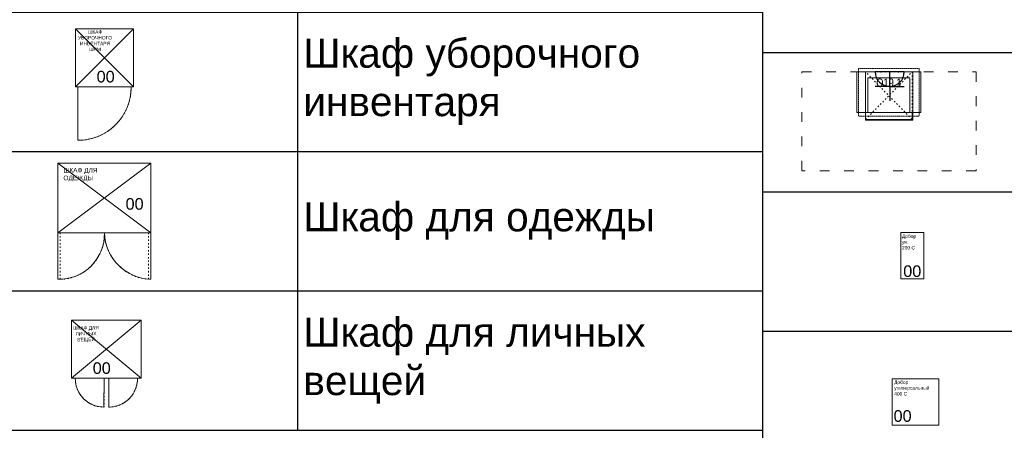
# Model space of a CAD drawing. Header units: millimetres. Extents: x -692150 to 2662533, y -95416 to 65084.
# Tile 39 of 256: x -65895 to -57422, y -41125 to -37590. Entities that reach past the tile are written whole.
import ezdxf
from ezdxf import colors
from ezdxf.entities.mleader import LeaderData, LeaderLine
from ezdxf.math import Vec2, Vec3

# ---------------------------------------------------------------- set-up
doc = ezdxf.new("R2010")
doc.units = ezdxf.units.MM
for name, pattern in [('( Hidden )', [0.375, 0.25, -0.125]), ('ACAD_ISO03W100', [30, 12, -18]), ('HIDDENX2', [19.05, 12.7, -6.35])]:
    doc.linetypes.add(name, pattern=pattern)
doc.layers.add('09_АР_Мебель', color=7, linetype='Continuous', lineweight=9, true_color=0x000000)
doc.layers.add('1. ПОДЛОЖКА', color=7, linetype='Continuous', lineweight=0, true_color=0x9b9292)
doc.layers.add('11_АР_Номер мебели', color=1, linetype='Continuous', lineweight=13, plot=False)
doc.layers.add('14_АР_Полы размеры', color=7, linetype='Continuous', lineweight=0)
doc.layers.add('21_АР_Штриховка', color=47, linetype='Continuous', lineweight=5)
doc.layers.add('ЭОМ', color=7, linetype='Continuous')
doc.styles.add('_ТЕКСТОВЫЙ', font='arial.ttf', dxfattribs={"width": 0.8})
doc.styles.add('HVAC_AEP', font='arial.ttf')
doc.styles.get("Standard").update_dxf_attribs({"font": 'arial.ttf'})

# ---------------------------------------------------------------- blocks, each defined once
blk = doc.blocks.new('*T212')
at = {"color": 0, "linetype": 'ByBlock', "lineweight": -2, "transparency": 16777216}
for p, q in [((0, 0), (6500, 0)), ((0, 0), (0, -13669.7)), ((6500, 0), (6500, -13669.7)), ((0, -469.7), (6500, -469.7)), ((2500, -469.7), (2500, -13669.7)), ((0, -1669.7), (6500, -1669.7)), ((0, -2869.7), (6500, -2869.7)), ((0, -4069.7), (6500, -4069.7)), ((0, -5269.7), (6500, -5269.7)), ((0, -6469.7), (6500, -6469.7)), ((0, -7669.7), (6500, -7669.7)), ((0, -8869.7), (6500, -8869.7)), ((0, -10069.7), (6500, -10069.7)), ((0, -11269.7), (6500, -11269.7)), ((0, -12469.7), (6500, -12469.7)), ((0, -13669.7), (6500, -13669.7))]:
    blk.add_line(p, q, dxfattribs=at)
at = {"color": 0, "lineweight": 15, "transparency": 16777216, "style": 'HVAC_AEP'}
for s, insert, char_height, width, attachment_point in [('Хранение (стеллажи, шкафы)', (3250, -234.8), 300, 6497, 5), ('Стеллаж 400мм', (2550, -1069.7), 250, 3900, 4), ('Стеллаж 600мм', (2550, -2269.7), 250, 3900, 4), ('Стеллаж для^Jрозницы 400мм', (2550, -3469.7), 250, 3900, 4), ('Стеллаж для^Jрозницы 600мм', (2550, -4669.7), 250, 3900, 4), ('Шкаф ТМЦ', (2550, -5869.7), 250, 3900, 4), ('Шкаф для розницы', (2550, -7069.7), 250, 3900, 4), ('Шкаф Архива', (2550, -8269.7), 250, 3900, 4), ('Сейф', (2550, -9469.7), 250, 3900, 4), ('Шкаф уборочного^Jинвентаря', (2550, -10669.7), 250, 3900, 4), ('Шкаф для одежды', (2550, -11869.7), 250, 3900, 4), ('Шкаф для личных^Jвещей', (2550, -13069.7), 250, 3900, 4)]:
    blk.add_mtext(s, dxfattribs=dict(at, insert=insert, char_height=char_height, width=width, attachment_point=attachment_point))
blk = doc.blocks.new('Шкаф для личных вещей')
at = {"layer": '09_АР_Мебель'}
for p, q in [((0, 0), (600, 0)), ((0, 0), (0, -500)), ((600, -500), (0, 0)), ((0, -500), (600, 0)), ((600, 0), (600, -500)), ((0, -500), (600, -500))]:
    blk.add_line(p, q, dxfattribs=at)
at = {"layer": '09_АР_Мебель', "linetype": 'ACAD_ISO03W100'}
for points in [[(280, -500), (280, -748, -0.417743), (32, -500, -1)], [(320, -500), (320, -748, 0.417743), (568, -500, 1)]]:
    blk.add_lwpolyline(points, format="xyb", dxfattribs=at)
at = {"layer": '1. ПОДЛОЖКА'}
blk.add_lwpolyline([(0, 0), (600, 0), (600, -500), (0, -500)], close=True, dxfattribs=at)
for points in [[(280, -500), (278.5, -748, -0.414214), (32, -501.5)], [(320, -500), (321.5, -748, 0.414214), (568, -501.5)]]:
    blk.add_lwpolyline(points, format="xyb", dxfattribs=at)
at = {"flags": 1}
for tag, p in [('КОД_ОБОРУДОВАНИЯ', (221.7, 76.5)), ('ДОП_ИНФОРМАЦИЯ', (221.7, 24.3)), ('ДОГОВОР', (606, -35.6))]:
    blk.add_attdef(tag, p, '', height=25, dxfattribs=at)
at = {"layer": '09_АР_Мебель', "insert": (125, -120.4), "char_height": 30, "attachment_point": 5, "rotation": 0.77145}
blk.add_mtext_dynamic_manual_height_columns('{\\C7;ШКАФ ДЛЯ ЛИЧНЫХ ВЕЩЕЙ}', width=258, gutter_width=12.5, heights=[0], dxfattribs=at)
at = {"layer": '11_АР_Номер мебели', "flags": 4}
blk.add_attdef('Номер', (182.7, -462.3), '', height=100, dxfattribs=at)
blk = doc.blocks.new('Шкаф для одежды (лдсп)')
at = {"layer": '09_АР_Мебель'}
for p, q in [((0, 0), (800, 0)), ((800, -600), (0, 0)), ((0, 0), (0, -600)), ((0, -600), (800, 0)), ((800, 0), (800, -600)), ((0, -600), (800, -600))]:
    blk.add_line(p, q, dxfattribs=at)
at = {"layer": '09_АР_Мебель', "linetype": 'ACAD_ISO03W100'}
for p, q in [((0, -600), (0, -1000)), ((20, -1000), (20, -600)), ((780, -1000), (780, -600)), ((800, -600), (800, -1000)), ((0, -1000), (20, -1000)), ((800, -1000), (780, -1000))]:
    blk.add_line(p, q, dxfattribs=at)
for centre, radius, start, end in [((9, -609.1), 391.1, 271.60811, 1.32949), ((813.7, -587.4), 413.9, 181.7379, 265.3245)]:
    blk.add_arc(centre, radius, start, end, dxfattribs=at)
at = {"layer": '1. ПОДЛОЖКА'}
blk.add_lwpolyline([(0, 0), (800, 0), (800, -600), (0, -600)], close=True, dxfattribs=at)
blk.add_lwpolyline([(800, -600), (800, -1000, -0.397727), (400, -600, -0.427922), (0, -1000), (0, -600)], format="xyb", dxfattribs=at)
at = {"flags": 1}
for tag, p in [('ДОП_ИНФОРМАЦИЯ', (334.8, 68.4)), ('КОД_ОБОРУДОВАНИЯ', (334.8, 120.5)), ('ДОГОВОР', (635.8, 35.5))]:
    blk.add_attdef(tag, p, '', height=25, dxfattribs=at)
at = {"layer": '09_АР_Мебель', "insert": (46.9, -40.8), "char_height": 40, "attachment_point": 1}
blk.add_mtext_dynamic_manual_height_columns('{\\C7;ШКАФ ДЛЯ ОДЕЖДЫ }', width=500, gutter_width=12.5, heights=[0], dxfattribs=at)
at = {"layer": '11_АР_Номер мебели', "flags": 4}
blk.add_attdef('Номер', (581.7, -400.9), '', height=100, dxfattribs=at)
blk = doc.blocks.new('Шкаф уборочного инвентаря')
at = {"layer": '09_АР_Мебель'}
for p, q in [((0, 0), (500, 0)), ((500, -500), (0, 0)), ((0, 0), (0, -500)), ((0, -500), (500, 0)), ((500, 0), (500, -500)), ((0, -500), (500, -500))]:
    blk.add_line(p, q, dxfattribs=at)
at = {"layer": '09_АР_Мебель', "linetype": 'ACAD_ISO03W100'}
blk.add_lwpolyline([(20, -500), (20, -960, 0.417743), (480, -500, 1)], format="xyb", dxfattribs=at)
at = {"layer": '1. ПОДЛОЖКА'}
blk.add_lwpolyline([(0, 0), (500, 0), (500, -500), (0, -500)], close=True, dxfattribs=at)
blk.add_lwpolyline([(20, -500), (20, -960)], dxfattribs=at)
blk.add_lwpolyline([(20, -960, 0.415977), (480, -502.8)], format="xyb", dxfattribs=at)
at = {"flags": 1}
for tag, p in [('КОД_ОБОРУДОВАНИЯ', (1.7, 153.2)), ('ДОП_ИНФОРМАЦИЯ', (1.7, 101)), ('ДОГОВОР', (4.6, 49.8))]:
    blk.add_attdef(tag, p, '', height=25, dxfattribs=at)
at = {"layer": '09_АР_Мебель', "insert": (168.9, -102.2), "char_height": 30, "attachment_point": 5}
blk.add_mtext_dynamic_manual_height_columns('{\\C7;ШКАФ УБОРОЧНОГО ИНВЕНТАРЯ ШРМ}', width=258, gutter_width=12.5, heights=[0], dxfattribs=at)
at = {"layer": '11_АР_Номер мебели', "flags": 4}
blk.add_attdef('Номер', (182.7, -462.3), '', height=100, dxfattribs=at)
blk = doc.blocks.new('*T214')
at = {"color": 0, "linetype": 'ByBlock', "lineweight": -2, "transparency": 16777216}
for p, q in [((0, 0), (6500, 0)), ((0, 0), (0, -18817.053206)), ((2500, 0), (2500, -16417.053206)), ((6500, 0), (6500, -18817.053206)), ((0, -1200), (6500, -1200)), ((0, -2400), (6500, -2400)), ((0, -3600), (6500, -3600)), ((0, -4800), (6500, -4800)), ((0, -6408.526603), (6500, -6408.526603)), ((0, -8017.053206), (6500, -8017.053206)), ((0, -9217.053206), (6500, -9217.053206)), ((0, -10417.053206), (6500, -10417.053206)), ((0, -11617.053206), (6500, -11617.053206)), ((0, -12817.053206), (6500, -12817.053206)), ((0, -14017.053206), (6500, -14017.053206)), ((0, -15217.053206), (6500, -15217.053206)), ((0, -16417.053206), (2500, -16417.053206)), ((0, -17617.053206), (6500, -17617.053206)), ((2500, -17617.053206), (2500, -18817.053206)), ((0, -18817.053206), (6500, -18817.053206))]:
    blk.add_line(p, q, dxfattribs=at)
at = {"color": 0, "linetype": 'ByBlock', "lineweight": 9, "transparency": 16777216}
for q in [(6500, -16417.053206), (2500, -17617.053206)]:
    blk.add_line((2500, -16417.053206), q, dxfattribs=at)
at = {"color": 0, "lineweight": 15, "transparency": 16777216, "char_height": 250, "width": 3900, "attachment_point": 4, "style": 'HVAC_AEP'}
for s, insert in [('Холодильник для^Jнапитков', (2550, -600)), ('Ларь морозильный', (2550, -1800)), ('Шкаф абонементный', (2550, -3000)), ('Витрина настенная', (2550, -4200)), ('Барьер^Jуниверсальный для^Jоткрытой выкладки^J1400 С', (2550, -5604.263302)), ('Барьер^Jуниверсальный для^Jоткрытой выкладки^J700 С', (2550, -7212.789905)), ('Витрина напольная', (2550, -8617.053206)), ('Стеллаж для^Jгофротары', (2550, -9817.053206)), ('Терминал СУО^Jнапольный', (2550, -11017.053206)), ('Добор^Jуниверсальный 200 С', (2550, -12217.053206)), ('Добор^Jуниверсальный 400 С', (2550, -13417.053206)), ('Добор^Jуниверсальный 600 С', (2550, -14617.053206)), ('Почтовый ящик', (2550, -15817.053206)), ('Примерочная ', (2550, -17017.053206)), ('Примерочная ', (2550, -18217.053206))]:
    blk.add_mtext(s, dxfattribs=dict(at, insert=insert))
blk = doc.blocks.new('Терминал мини-регистратора СУО с напольным креплением')
at = {"layer": '09_АР_Мебель'}
for points in [[(-275, -350), (275, -350), (275, 0), (-275, 0)], [(-180, -350), (180, -350), (180, -50), (-180, -50)]]:
    blk.add_lwpolyline(points, close=True, dxfattribs=at)
at = {"layer": '09_АР_Мебель', "linetype": 'ACAD_ISO03W100', "lineweight": 5}
for points in [[(-200, -350), (-200, 0)], [(200, -409.1), (-200, 0)], [(-200, -409.1), (200, 0)], [(200, 0), (200, -350)]]:
    blk.add_lwpolyline(points, dxfattribs=at)
at = {"layer": '09_АР_Мебель'}
blk.add_lwpolyline([(-200, -350), (-200, -409.1), (200, -409.1), (200, -350)], dxfattribs=at)
at = {"layer": '11_АР_Номер мебели', "insert": (-108.7, -56.8), "char_height": 70, "attachment_point": 1}
blk.add_mtext_dynamic_manual_height_columns('{\\fArial Narrow|b0|i0|c204|p34;О\\fArial Narrow|b0|i0|c0|p34;19.1}', width=500, gutter_width=12.5, heights=[0], dxfattribs=at)
blk = doc.blocks.new('A$C21545FF3')
at = {"layer": 'ЭОМ', "color": 0, "linetype": 'Continuous', "lineweight": 30}
for p, q in [((-125, 125), (-125, 250)), ((-125, 125), (-250, 125)), ((-125, 125), (0, 125)), ((-125, 125), (-125, 0)), ((-250, 0), (0, 0))]:
    blk.add_line(p, q, dxfattribs=at)
blk.add_arc((-125, 0), 125, 0, 180, dxfattribs=at)
for p in [(-200, 0), (-50, 0)]:
    blk.add_point(p, dxfattribs=at)
blk = doc.blocks.new('*U255')
at = {"layer": '1. ПОДЛОЖКА'}
for points in [[(-275, 0), (275, 0), (275, -350), (-275, -350)], [(207.1, -416.4), (-200, -416.4), (-200, 0), (207.1, 0)]]:
    blk.add_lwpolyline(points, close=True, dxfattribs=at)
at = {"layer": '14_АР_Полы размеры', "color": 1, "linetype": '( Hidden )', "ltscale": 2}
blk.add_lwpolyline([(-260, 30), (260, 30), (260, -380), (-260, -380)], close=True, dxfattribs=at)
at = {"layer": '21_АР_Штриховка', "color": 10, "linetype": 'ACAD_ISO03W100', "lineweight": 0, "ltscale": 7}
blk.add_lwpolyline([(-750, 0), (750, 0), (750, -850), (-750, -850)], close=True, dxfattribs=at)
at = {"color": 30, "lineweight": 35}
blk.add_blockref('Терминал мини-регистратора СУО с напольным креплением', (0, 0), dxfattribs=at)
at = {"layer": 'ЭОМ', "lineweight": 15, "rotation": 180}
blk.add_blockref('A$C21545FF3', (-117.7, 0), dxfattribs=at)
blk = doc.blocks.new('*U272')
at = {"layer": '09_АР_Мебель'}
blk.add_lwpolyline([(0, 0), (400, 0), (400, -400), (0, -400)], close=True, dxfattribs=at)
at = {"layer": '1. ПОДЛОЖКА'}
blk.add_lwpolyline([(0, 0), (400, 0), (400, -400), (0, -400)], close=True, dxfattribs=at)
at = {"flags": 1}
for tag, p in [('ДОП_ИНФОРМАЦИЯ', (29.5, 76.1)), ('КОД_ОБОРУДОВАНИЯ', (29.5, 128.3)), ('ДОГОВОР', (29.5, 21.1))]:
    blk.add_attdef(tag, p, '', height=25, dxfattribs=at)
at = {"layer": '09_АР_Мебель', "lineweight": 0, "insert": (16.1, -14.7), "char_height": 30, "attachment_point": 1}
blk.add_mtext_dynamic_manual_height_columns('{\\C7;Добор универсальный 400 С}', width=348.407, gutter_width=12.5, heights=[0], dxfattribs=at)
at = {"layer": '11_АР_Номер мебели', "flags": 4}
blk.add_attdef('Номер', (11.1, -370.9), '', height=100, dxfattribs=at)
blk = doc.blocks.new('*U254')
at = {"layer": '09_АР_Мебель'}
blk.add_lwpolyline([(0, 0), (200, 0), (200, -400), (0, -400)], close=True, dxfattribs=at)
at = {"layer": '1. ПОДЛОЖКА'}
blk.add_lwpolyline([(0, 0), (200, 0), (200, -400), (0, -400)], close=True, dxfattribs=at)
at = {"flags": 1}
for tag, p in [('ДОП_ИНФОРМАЦИЯ', (39.9, 63.5)), ('КОД_ОБОРУДОВАНИЯ', (39.9, 115.7)), ('ДОГОВОР', (39.9, 8.6))]:
    blk.add_attdef(tag, p, '', height=25, dxfattribs=at)
at = {"layer": '09_АР_Мебель', "lineweight": 0, "insert": (10.7, -16.8), "char_height": 30, "attachment_point": 1}
blk.add_mtext_dynamic_manual_height_columns('{\\C7;Добор ун. 200 С}', width=129.633, gutter_width=12.5, heights=[0], dxfattribs=at)
at = {"layer": '11_АР_Номер мебели', "flags": 4}
blk.add_attdef('НОМЕР', (21.5, -383.5), '', height=100, dxfattribs=at)
blk = doc.blocks.new('_Dot')
at = {"color": 0, "linetype": 'ByBlock', "lineweight": -2}
blk.add_line((-0.5, 0), (-1, 0), dxfattribs=at)
at = {"color": 0, "linetype": 'ByBlock', "const_width": 0.5}
blk.add_lwpolyline([(-0.25, 0, 1), (0.25, 0, 1)], format="xyb", close=True, dxfattribs=at)

msp = doc.modelspace()

# ---------------------------------------------------------------- block references
for name, p in [('*T212', (-66004.5, -27455.1)), ('*T214', (-59504.5, -27455.1))]:
    msp.add_blockref(name, p)
ref = msp.add_blockref('Шкаф уборочного инвентаря', (-65415.6, -37668.4))
ref.add_attrib('Номер', '00', (-65233, -38130.6), dxfattribs={"layer": '11_АР_Номер мебели', "height": 100})
at = {"lineweight": 35}
msp.add_blockref('*U255', (-58415.9, -38039.9), dxfattribs=at)
ref = msp.add_blockref('Шкаф для одежды (лдсп)', (-65565.8, -38825))
ref.add_attrib('Номер', '00', (-64984.1, -39225.9), dxfattribs={"layer": '11_АР_Номер мебели', "height": 100})
ref = msp.add_blockref('*U254', (-58313.7, -39421.5))
ref.add_attrib('НОМЕР', '00', (-58292.2, -39805), dxfattribs={"layer": '11_АР_Номер мебели', "height": 100})
at = {"lineweight": 0}
ref = msp.add_blockref('Шкаф для личных вещей', (-65449.3, -40176.9), dxfattribs=at)
ref.add_attrib('Номер', '00', (-65266.7, -40639.2), dxfattribs={"layer": '11_АР_Номер мебели', "height": 100})
ref = msp.add_blockref('*U272', (-58386.4, -40680.6))
ref.add_attrib('Номер', '00', (-58375.3, -41051.4), dxfattribs={"layer": '11_АР_Номер мебели', "height": 100})

# ---------------------------------------------------------------- leaders
at = {"color": 162, "linetype": 'HIDDENX2', "lineweight": 30, "ltscale": 15, "true_color": 0x002eb8}
ml = msp.add_multileader_mtext('Standard', dxfattribs=at)
ml.set_content('\\pxi-3,l4,t4;Модуль Тип 1.2', color=(0, 46, 184), style='_ТЕКСТОВЫЙ')
ml.set_leader_properties(lineweight=0)
ml.set_arrow_properties(name='DOT')
ml.build(insert=Vec2(0, 0))
ml.multileader.update_dxf_attribs({"text_left_attachment_type": 6, "text_right_attachment_type": 6, "dogleg_length": 0.36, "arrow_head_size": 50, "scale": 100})
ctx = ml.context
ctx.base_point, ctx.scale, ctx.char_height, ctx.arrow_head_size, ctx.landing_gap_size, ctx.plane_origin = Vec3(65992.3, -39013.3), 100, 250, 50, 100, Vec3(52166.7, -33862.6)
ctx.left_attachment, ctx.right_attachment, ctx.text_align_type, ctx.attachment_type = 6, 6, 1, 2
notes = []
notes.append((ctx, [(0, (0, 0, 0), (0, 0), (1, 0), 1, [])]))
ctx.mtext.insert, ctx.mtext.width, ctx.mtext.defined_height, ctx.mtext.alignment, ctx.mtext.flow_direction = Vec3(67085.1, -38689.8), 6846.369, 600.4, 2, 5
for ctx, leaders in notes:
    for number, flags, end, landing, length, lines in leaders:
        leader = LeaderData()
        leader.index, (leader.has_last_leader_line, leader.has_dogleg_vector, leader.attachment_direction) = number, flags
        leader.last_leader_point, leader.dogleg_vector, leader.dogleg_length = Vec3(end), Vec3(landing), length
        for number, points, colour, breaks in lines:
            line = LeaderLine()
            line.index, line.vertices, line.color, line.breaks = number, Vec3.list(points), colors.encode_raw_color(colour), breaks
            leader.lines.append(line)
        ctx.leaders.append(leader)

doc.saveas('drawing.dxf')
